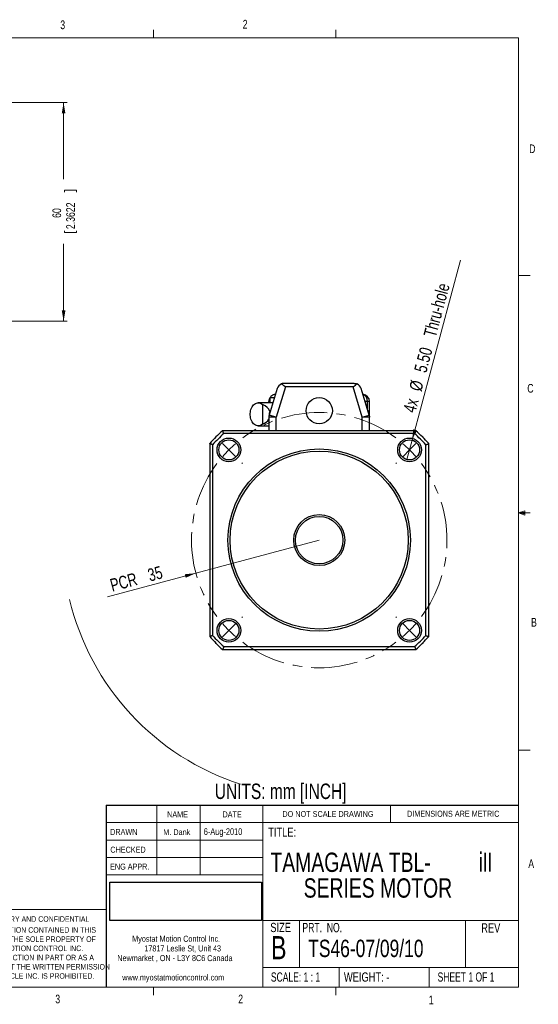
# Model space of a CAD drawing. Header units: millimetres. Extents: x 11 to 421, y 5 to 275.
# Tile 10 of 10: x 279 to 421, y 5 to 275. Entities that reach past the tile are written whole.
import ezdxf

# ---------------------------------------------------------------- set-up
doc = ezdxf.new("R2010")
doc.units = ezdxf.units.MM
doc.linetypes.add('CENTERX2', pattern=[20.32, 12.7, -2.54, 2.54, -2.54])
doc.styles.add('SLDTEXTSTYLE0', font='TXT', dxfattribs={"width": 0.75})
doc.styles.add('SLDTEXTSTYLE1', font='TXT', dxfattribs={"width": 0.694444})
doc.styles.add('SLDTEXTSTYLE2', font='TXT', dxfattribs={"width": 0.6875})
doc.styles.add('SLDTEXTSTYLE3', font='TXT', dxfattribs={"width": 0.663})
doc.dimstyles.new('SLDDIMSTYLE6', dxfattribs={"dimtxt": 2.38125, "dimasz": 3, "dimexe": 0, "dimexo": 0.0625, "dimgap": 0.595313, "dimtad": 0, "dimrnd": 1e-09, "dimzin": 12, "dimdsep": 46, "dimtxsty": 'SLDTEXTSTYLE0', "dimsah": 1, "dimcen": 0.09, "dimadec": 0, "dimazin": 0, "dimtfac": 1, "dimtofl": 0, "dimtmove": 0, "dimatfit": 3, "dimfxl": 1, "dimtolj": 1, "dimtzin": 12, "dimarcsym": 0})
doc.dimstyles.new('SLDDIMSTYLE8', dxfattribs={"dimtxt": 3.5, "dimasz": 3, "dimexe": 0, "dimexo": 0.0625, "dimgap": 0.875, "dimtad": 2, "dimrnd": 1e-09, "dimzin": 4, "dimdsep": 46, "dimtxsty": 'SLDTEXTSTYLE0', "dimsah": 1, "dimcen": 0.09, "dimadec": 0, "dimazin": 0, "dimtfac": 1, "dimtmove": 0, "dimatfit": 3, "dimfxl": 1, "dimtolj": 1, "dimtzin": 12, "dimarcsym": 0})
doc.dimstyles.new('SLDDIMSTYLE9', dxfattribs={"dimtxt": 3.5, "dimasz": 3, "dimexe": 0, "dimexo": 0.0625, "dimgap": 0.875, "dimtad": 2, "dimrnd": 1e-09, "dimzin": 12, "dimdsep": 46, "dimtxsty": 'SLDTEXTSTYLE0', "dimsah": 1, "dimcen": 0.09, "dimadec": 0, "dimazin": 0, "dimtfac": 1, "dimtofl": 0, "dimtmove": 0, "dimatfit": 3, "dimfxl": 1, "dimtolj": 1, "dimtzin": 12, "dimarcsym": 0})
picture_1 = doc.add_image_def('image1.bmp', size_in_pixel=(202, 51))

# ---------------------------------------------------------------- blocks, each defined once
blk = doc.blocks.new('SW_NOTE_0')
at = {"color": 0, "linetype": 'Continuous', "lineweight": 0, "char_height": 1.651, "attachment_point": 1, "style": 'SLDTEXTSTYLE0'}
for s, insert in [('Myostat Motion Control Inc.', (0, 2.13)), ('17817 Leslie St, Unit 43', (3.32, -0.52)), ('Newmarket , ON - L3Y 8C6 Canada', (-4.09, -3.17)), ('www.myostatmotioncontrol.com', (-2.73, -8.48))]:
    blk.add_mtext(s, dxfattribs=dict(at, insert=insert))
blk = doc.blocks.new('SW_NOTE_1')
at = {"color": 0, "linetype": 'Continuous', "lineweight": 0, "char_height": 1.524, "attachment_point": 1, "style": 'SLDTEXTSTYLE0'}
for s, insert in [('THE INFORMATION CONTAINED IN THIS', (0, 1.96)), ('DRAWING IS THE SOLE PROPERTY OF', (1, -0.56)), ('MYOSTAT MOTION CONTROL INC. ', (1.67, -3.08)), ('ANY REPRODUCTION IN PART OR AS A', (-0.04, -5.61)), ('WHOLE WITHOUT THE WRITTEN PERMISSION', (-1.91, -8.13)), ('OF COOLMUSCLE INC. IS PROHIBITED.', (0.37, -10.66))]:
    blk.add_mtext(s, dxfattribs=dict(at, insert=insert))
blk = doc.blocks.new('SW_NOTE_2')
at = {"color": 0, "linetype": 'Continuous', "lineweight": 0, "attachment_point": 1}
for s, insert, char_height, style in [('TAMAGAWA TBL-', (0, 6.82), 5.2917, 'SLDTEXTSTYLE0'), ('iII', (57.14, 6.85), 5.292, 'SLDTEXTSTYLE3'), ('SERIES MOTOR', (9.11, -0.23), 5.2917, 'SLDTEXTSTYLE0')]:
    blk.add_mtext(s, dxfattribs=dict(at, insert=insert, char_height=char_height, style=style))
blk = doc.blocks.new('*D12')
at = {"color": 7, "linetype": 'Continuous', "lineweight": 0}
for p, q in [((274.17, 252.57), (292.3, 252.57)), ((291.3, 252.57), (291.3, 231.52)), ((291.58, 228.49), (294.8, 228.49)), ((291.58, 228.49), (291.58, 228)), ((294.8, 228.49), (294.8, 228)), ((291.58, 216.88), (291.58, 217.37)), ((291.58, 216.88), (294.8, 216.88)), ((294.8, 216.88), (294.8, 217.37)), ((291.3, 192.57), (291.3, 213.85)), ((274.17, 192.57), (292.3, 192.57))]:
    blk.add_line(p, q, dxfattribs=at)
for points in [[(291.3, 252.57), (290.8, 249.57), (291.8, 249.57)], [(291.3, 192.57), (291.8, 195.57), (290.8, 195.57)]]:
    blk.add_solid(points, dxfattribs=at)
at = {"color": 7, "linetype": 'Continuous', "lineweight": 0, "char_height": 2.381, "attachment_point": 1, "rotation": 90, "style": 'SLDTEXTSTYLE0'}
for s, insert in [('2.3622', (292.01, 217.85)), ('60', (288.23, 220.93))]:
    blk.add_mtext(s, dxfattribs=dict(at, insert=insert))
blk = doc.blocks.new('*D16')
at = {"color": 7, "linetype": 'Continuous', "lineweight": 0}
for q in [(400.03, 209.31), (385.38, 154.65)]:
    blk.add_line((386.81, 159.97), q, dxfattribs=at)
blk.add_solid([(386.81, 159.97), (388.07, 162.73), (387.1, 162.99)], dxfattribs=at)
at = {"color": 7, "linetype": 'Continuous', "lineweight": 0, "char_height": 3.5, "attachment_point": 1, "rotation": 75, "style": 'SLDTEXTSTYLE0'}
for s, insert in [(' Thru-hole', (389.63, 187.9)), ('5.50', (387.29, 179.15)), ('%%c', (385.92, 174.06)), ('4x ', (384.29, 168.16))]:
    blk.add_mtext(s, dxfattribs=dict(at, insert=insert))
blk = doc.blocks.new('*D17')
at = {"color": 7, "linetype": 'Continuous', "lineweight": 0}
for q in [(361.35, 132.56), (303.35, 117.02)]:
    blk.add_line((327.54, 123.5), q, dxfattribs=at)
blk.add_arc((361.35, 132.56), 70.32, 193.3634, 252.1385, dxfattribs=at)
blk.add_solid([(327.54, 123.5), (324.51, 123.21), (324.77, 122.24)], dxfattribs=at)
at = {"color": 7, "linetype": 'Continuous', "lineweight": 0, "char_height": 3.5, "attachment_point": 1, "rotation": 15, "style": 'SLDTEXTSTYLE0'}
for s, insert in [('35', (314.03, 124.55)), ('PCR ', (303.72, 121.79))]:
    blk.add_mtext(s, dxfattribs=dict(at, insert=insert))
blk = doc.blocks.new('SW_CENTERMARKSYMBOL_0')
at = {"color": 0, "linetype": 'Continuous', "lineweight": 0}
for p, q in [((-3.54, 3.54), (-3.71, 3.71)), ((53.03, 3.54), (53.21, 3.71)), ((0, 0), (-1.77, 1.77)), ((0, 0), (1.77, -1.77)), ((49.5, 0), (47.73, -1.77)), ((49.5, 0), (51.27, 1.77)), ((3.54, -3.54), (3.71, -3.71)), ((45.96, -3.54), (45.79, -3.71)), ((3.54, -45.96), (3.71, -45.79)), ((45.96, -45.96), (45.79, -45.79)), ((0, -49.5), (1.77, -47.73)), ((49.5, -49.5), (47.73, -47.73)), ((0, -49.5), (-1.77, -51.27)), ((49.5, -49.5), (51.27, -51.27)), ((-3.54, -53.03), (-3.71, -53.21)), ((53.03, -53.03), (53.21, -53.21))]:
    blk.add_line(p, q, dxfattribs=at)
at = {"color": 0, "linetype": 'CENTERX2', "lineweight": 0}
for start, end in [(53.1851, 126.8149), (143.1851, 216.8149), (323.1851, 36.8149), (233.1851, 306.8149)]:
    blk.add_arc((24.75, -24.75), 35, start, end, dxfattribs=at)
at = {"color": 0, "linetype": 'Continuous', "lineweight": 0}
for start, end in [(135, 139.0926), (130.9074, 135), (45, 49.0926), (40.9074, 45), (220.9074, 225), (315, 319.0926), (225, 229.0926), (310.9074, 315)]:
    blk.add_arc((24.75, -24.75), 35, start, end, dxfattribs=at)

msp = doc.modelspace()

# ---------------------------------------------------------------- linework, layer by layer
at = {"color": 7, "linetype": 'Continuous', "lineweight": 0}
for p, q in [((15.9068, 270.3087), (415.9568, 270.3087)), ((315.9379, 270.3087), (315.9379, 272.4626)), ((365.9442, 270.3087), (365.9442, 272.4626)), ((415.9568, 9.9587), (415.9568, 270.3087)), ((415.9568, 205.1124), (419.1318, 205.1124)), ((415.9568, 140.0249), (417.6632, 140.6348)), ((417.6632, 140.6348), (417.6632, 139.4514)), ((415.9568, 140.0249), (417.6632, 140.2545)), ((415.9568, 140.0249), (419.1318, 140.0249)), ((415.9568, 140.0249), (417.6632, 139.4514)), ((415.9568, 140.0249), (417.6632, 139.7631)), ((415.9568, 74.9374), (419.1318, 74.9374)), ((316.8169, 59.8531), (316.8169, 40.8031)), ((328.7175, 59.8531), (328.7175, 40.8031)), ((345.8853, 59.8531), (345.8853, 9.9587)), ((380.921, 55.0906), (380.921, 59.8531)), ((302.9194, 55.0906), (415.9568, 55.0906)), ((302.9194, 50.3281), (345.8853, 50.3281)), ((302.9194, 45.5656), (345.8853, 45.5656)), ((345.8853, 40.8031), (302.9194, 40.8031)), ((302.9194, 31.2781), (259.9535, 31.2781)), ((345.8853, 28.2432), (415.9568, 28.2432)), ((355.9321, 28.2432), (355.9321, 15.366)), ((401.4296, 28.2432), (401.4296, 15.366)), ((345.8853, 15.366), (415.9568, 15.366)), ((366.793, 15.366), (366.793, 9.9587)), ((391.4795, 15.366), (391.4795, 9.9587)), ((415.9568, 9.9587), (15.9068, 9.9587)), ((315.9379, 9.9587), (315.9379, 7.8048)), ((365.9442, 9.9587), (365.9442, 7.8048))]:
    msp.add_line(p, q, dxfattribs=at)
at = {"color": 7, "linetype": 'Continuous', "lineweight": 30}
for p, q in [((370.915, 175.5612), (351.7753, 175.5612)), ((349.8626, 174.1456), (347.6325, 166.8469)), ((352.0809, 174.5612), (349.5452, 166.2625)), ((370.6094, 174.5612), (352.0809, 174.5612)), ((373.1452, 166.2625), (370.6094, 174.5612)), ((375.0579, 166.8469), (372.8277, 174.1456)), ((347.5452, 170.2112), (347.5452, 170.5612)), ((349.0729, 171.5612), (347.8381, 171.5612)), ((347.8381, 171.5612), (347.8381, 170.2112)), ((374.5594, 170.5612), (373.9229, 170.5612)), ((375.1372, 170.5612), (374.5594, 170.5612)), ((374.5594, 168.4783), (374.5594, 170.5612)), ((375.1372, 166.5612), (375.1372, 170.5612)), ((345.803, 169.7626), (345.803, 164.3598)), ((349.5452, 166.2625), (347.5452, 166.2625)), ((347.5452, 166.2625), (347.5452, 162.5612)), ((349.5452, 166.2625), (347.6325, 166.8469)), ((347.7897, 167.3614), (347.6652, 167.3614)), ((349.5452, 162.5612), (349.5452, 166.2625)), ((373.1452, 166.2625), (375.0579, 166.8469)), ((375.1452, 166.2625), (373.1452, 166.2625)), ((373.1452, 162.5612), (373.1452, 166.2625)), ((375.0252, 167.3614), (374.9007, 167.3614)), ((375.1452, 166.5612), (375.1372, 166.5612)), ((375.1452, 166.5612), (375.1452, 166.2625)), ((375.1452, 162.5612), (375.1452, 166.2625)), ((387.8027, 162.5612), (334.8877, 162.5612)), ((387.4986, 161.7612), (335.1918, 161.7612)), ((331.3452, 159.0187), (331.3452, 106.1037)), ((332.1452, 158.7146), (332.1452, 106.4078)), ((390.5452, 106.4078), (390.5452, 158.7146)), ((391.3452, 106.1037), (391.3452, 159.0187)), ((335.1918, 103.3612), (387.4986, 103.3612)), ((334.8877, 102.5612), (387.8027, 102.5612)), ((302.9194, 59.8531), (415.9568, 59.8531)), ((302.9194, 59.8531), (302.9194, 9.9587))]:
    msp.add_line(p, q, dxfattribs=at)
at = {"color": 7, "linetype": 'Continuous', "lineweight": 30, "flags": 128}
msp.add_lwpolyline([(345.803, 164.3598), (345.5499, 164.1751), (345.2823, 164.0377), (345.0044, 163.9496), (344.7208, 163.9125), (344.4362, 163.9268), (344.1552, 163.9923), (343.8825, 164.108), (343.6224, 164.272), (343.3792, 164.4816), (343.1569, 164.7333), (342.9591, 165.0231), (342.7891, 165.3462), (342.6497, 165.6973), (342.543, 166.0708), (342.471, 166.4604), (342.4346, 166.8598), (342.4346, 167.2626), (342.471, 167.662), (342.543, 168.0516), (342.6497, 168.4251), (342.7891, 168.7762), (342.9591, 169.0993), (343.1569, 169.3891), (343.3792, 169.6408), (343.6224, 169.8504), (343.8825, 170.0144), (344.1552, 170.1301), (344.4362, 170.1956), (344.7208, 170.2099), (345.0044, 170.1727), (345.2823, 170.0847), (345.5499, 169.9473), (345.803, 169.7626)], dxfattribs=at)
at = {"color": 7, "linetype": 'Continuous', "lineweight": 30}
for centre, radius in [((361.3452, 168.0612), 3.6), ((336.5964, 157.3099), 3.25), ((336.5964, 157.3099), 2.75), ((386.0939, 157.3099), 3.25), ((386.0939, 157.3099), 2.75), ((361.3452, 132.5612), 25), ((361.3452, 132.5612), 24.4), ((361.3452, 132.5612), 7), ((361.3452, 132.5612), 6.5), ((336.5964, 107.8125), 3.25), ((386.0939, 107.8125), 3.25), ((336.5964, 107.8125), 2.75), ((386.0939, 107.8125), 2.75)]:
    msp.add_circle(centre, radius, dxfattribs=at)
for centre, radius, start, end in [((351.7753, 173.5612), 2, 112.799964, 163.009177), ((370.915, 173.5612), 2, 16.990823, 67.200036), ((372.6977, 170.7785), 1.8743, 353.341795, 70.493333), ((373.1452, 170.5612), 1.992, 0, 84.861088), ((348.8606, 167.2568), 1.2, 134.52599, 175), ((373.8297, 167.2568), 1.2, 5, 45.47401), ((349.5452, 166.2625), 2, 163.009177, 180), ((349.5452, 166.2625), 2, 164.836496, 171.409631), ((373.1452, 166.2625), 2, 0, 16.990823), ((361.3452, 132.5612), 40, 131.409622, 138.590378), ((361.3452, 132.5612), 40, 41.409622, 48.590378), ((361.3452, 132.5612), 39.2, 131.849665, 138.150335), ((361.3452, 132.5612), 39.2, 41.849665, 48.150335), ((361.3452, 132.5612), 40, 221.409622, 228.590378), ((361.3452, 132.5612), 39.2, 221.849665, 228.150335), ((361.3452, 132.5612), 39.2, 311.849665, 318.150335), ((361.3452, 132.5612), 40, 311.409622, 318.590378)]:
    msp.add_arc(centre, radius, start, end, dxfattribs=at)
for start_param, end_param in [(0.25562987, 1.03058436), (5.25260094, 5.84468518)]:
    msp.add_ellipse((343.5119, 167.0612), major_axis=(4.4548, 0), ratio=0.70710678, start_param=start_param, end_param=end_param, dxfattribs=at)
for points, knots in [([(351.7753, 175.5612), (351.7729, 175.5612), (351.6429, 175.561), (351.3808, 175.539), (351.1283, 175.45), (351.0003, 175.4049)], [0, 0, 0, 0, 0.0093263, 0.49790697, 1, 1, 1, 1]), ([(370.915, 175.5612), (370.9174, 175.5612), (371.0474, 175.561), (371.3095, 175.539), (371.562, 175.45), (371.69, 175.4049)], [0, 0, 0, 0, 0.0093263, 0.49790697, 1, 1, 1, 1]), ([(352.0809, 174.5612), (352.0786, 174.5632), (352.026, 174.608), (351.8119, 174.7905), (351.5221, 175.0327), (351.2157, 175.2669), (351.0727, 175.3585), (351.0003, 175.4049)], [0, 0, 0, 0, 0.00625475, 0.14067039, 0.57301135, 0.78370265, 1, 1, 1, 1]), ([(370.6094, 174.5612), (370.6118, 174.5632), (370.6644, 174.608), (370.8785, 174.7905), (371.1683, 175.0327), (371.4746, 175.2669), (371.6176, 175.3585), (371.69, 175.4049)], [0, 0, 0, 0, 0.006254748, 0.140670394, 0.573011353, 0.783702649, 1, 1, 1, 1]), ([(347.8245, 171.5806), (347.7695, 171.4755), (347.658, 171.2625), (347.5683, 170.9216), (347.5453, 170.6856), (347.5452, 170.5636), (347.5452, 170.5612)], [0, 0, 0, 0, 0.31978077, 0.64825798, 0.99298097, 1, 1, 1, 1]), ([(349.3731, 172.5436), (349.2899, 172.5375), (349.1066, 172.5241), (348.8319, 172.4365), (348.4763, 172.2715), (348.1026, 171.9865), (347.9133, 171.7103), (347.8245, 171.5806)], [0, 0, 0, 0, 0.12901095, 0.28423956, 0.44334987, 0.73864094, 1, 1, 1, 1])]:
    msp.add_open_spline(points, degree=3, knots=knots, dxfattribs=at)
for points in [[(348.6604, 170.2112), (344.6574, 170.2112)], [(347.8381, 171.5612), (347.8245, 171.5806)], [(347.6652, 167.3614), (347.6148, 166.7856)], [(375.0755, 166.7856), (375.0252, 167.3614)], [(335.1918, 161.7612), (334.8877, 162.5612)], [(344.6574, 163.9112), (347.5452, 163.9112)], [(387.8027, 162.5612), (387.4986, 161.7612)], [(332.1452, 158.7146), (331.3452, 159.0187)], [(390.5452, 158.7146), (391.3452, 159.0187)], [(332.1452, 106.4078), (331.3452, 106.1037)], [(390.5452, 106.4078), (391.3452, 106.1037)], [(335.1918, 103.3612), (334.8877, 102.5612)], [(387.4986, 103.3612), (387.8027, 102.5612)]]:
    msp.add_open_spline(points, degree=1, dxfattribs=at)

# ---------------------------------------------------------------- block references
at = {"color": 7, "linetype": 'Continuous', "lineweight": 0}
for name, p in [('SW_CENTERMARKSYMBOL_0', (336.5964, 157.3099)), ('SW_NOTE_2', (347.974, 40.0488)), ('SW_NOTE_1', (263.3542, 24.4643)), ('SW_NOTE_0', (310.1009, 21.9408))]:
    msp.add_blockref(name, p, dxfattribs=at)

# ---------------------------------------------------------------- texts
at = {"color": 7, "linetype": 'Continuous', "lineweight": 0, "attachment_point": 1}
for s, insert, char_height, style in [('3', (290.3913, 275.0699), 2.3813, 'SLDTEXTSTYLE0'), ('2', (340.3853, 275.2395), 2.3813, 'SLDTEXTSTYLE0'), ('D', (418.8794, 241.0714), 2.3813, 'SLDTEXTSTYLE0'), ('C', (418.368, 175.389), 2.3813, 'SLDTEXTSTYLE0'), ('B', (419.3916, 111.2288), 2.3813, 'SLDTEXTSTYLE0'), ('UNITS: mm [INCH]', (332.7239, 65.8064), 4.233333, 'SLDTEXTSTYLE0'), ('NAME', (319.6806, 58.1816), 1.651, 'SLDTEXTSTYLE0'), ('DATE', (334.8453, 58.1816), 1.651, 'SLDTEXTSTYLE0'), ('DO NOT SCALE DRAWING', (351.2507, 58.2586), 1.5875, 'SLDTEXTSTYLE0'), ('DIMENSIONS ARE METRIC', (385.4163, 58.3493), 1.651, 'SLDTEXTSTYLE0'), ('DRAWN', (304.0533, 53.3814), 1.651, 'SLDTEXTSTYLE0'), ('M. Dank', (318.6028, 53.2907), 1.5875, 'SLDTEXTSTYLE0'), ('6-Aug-2010', (329.7116, 53.5539), 1.85208, 'SLDTEXTSTYLE0'), ('TITLE:', (347.3752, 53.7549), 2.54, 'SLDTEXTSTYLE0'), ('CHECKED', (304.1075, 48.4955), 1.651, 'SLDTEXTSTYLE0'), ('ENG APPR.', (304.034, 43.8595), 1.651, 'SLDTEXTSTYLE0'), ('A', (418.6449, 45.0247), 2.3813, 'SLDTEXTSTYLE0'), ('PROPRIETARY AND CONFIDENTIAL', (265.5535, 29.4237), 1.524, 'SLDTEXTSTYLE0'), ('SIZE', (347.9364, 27.6167), 2.54, 'SLDTEXTSTYLE0'), ('PRT.  NO.', (356.7375, 27.5812), 2.54, 'SLDTEXTSTYLE1'), ('REV', (405.7417, 27.4819), 2.54, 'SLDTEXTSTYLE0'), ('B', (348.1368, 23.983), 6.35, 'SLDTEXTSTYLE0'), ('TS46-07/09/10', (358.3275, 22.9907), 4.7625, 'SLDTEXTSTYLE0'), ('SCALE: 1 : 1', (348.1054, 14.0233), 2.54, 'SLDTEXTSTYLE2'), ('WEIGHT: -', (368.1188, 14.0233), 2.54, 'SLDTEXTSTYLE0'), ('SHEET 1 OF 1', (393.7877, 14.0316), 2.54, 'SLDTEXTSTYLE2'), ('3', (289.0208, 7.9151), 2.3813, 'SLDTEXTSTYLE0'), ('2', (339.1483, 7.936), 2.3813, 'SLDTEXTSTYLE0'), ('1', (391.3712, 7.6548), 2.3813, 'SLDTEXTSTYLE0')]:
    msp.add_mtext(s, dxfattribs=dict(at, insert=insert, char_height=char_height, style=style))

# ---------------------------------------------------------------- dimensions: what is measured, and where the dimension line sits
at = {"color": 7, "linetype": 'Continuous', "lineweight": 0}
dim = msp.add_linear_dim(base=(291.2993, 252.5702), p1=(273.1652, 192.5702), p2=(273.1652, 252.5702), angle=90, dimstyle='SLDDIMSTYLE6', dxfattribs=at)
dim.commit()
dim.dimension.update_dxf_attribs({"geometry": '*D12', "text_midpoint": (291.2993, 222.6851), "dimtype": 160})
dim = msp.add_diameter_dim_2p(p1=(385.3822, 154.6536), p2=(386.8057, 159.9662), text='4x <> Thru-hole', dimstyle='SLDDIMSTYLE8', dxfattribs=at)
dim.commit()
dim.dimension.update_dxf_attribs({"geometry": '*D16', "text_midpoint": (394.1826, 187.4973), "dimtype": 163})
dim = msp.add_radius_dim(center=(361.3452, 132.5612), mpoint=(327.5378, 123.5025), text='PCR <>', dimstyle='SLDDIMSTYLE9', dxfattribs=at)
dim.commit()
dim.dimension.update_dxf_attribs({"geometry": '*D17', "text_midpoint": (312.4655, 119.4639), "dimtype": 164})

# ---------------------------------------------------------------- pictures from other files: only their frames are drawn
image = msp.add_image(picture_1, insert=(303.9231, 28.2598), size_in_units=(41.5986, 10.5026))
image.dxf.flags = 7

doc.saveas('drawing.dxf')
